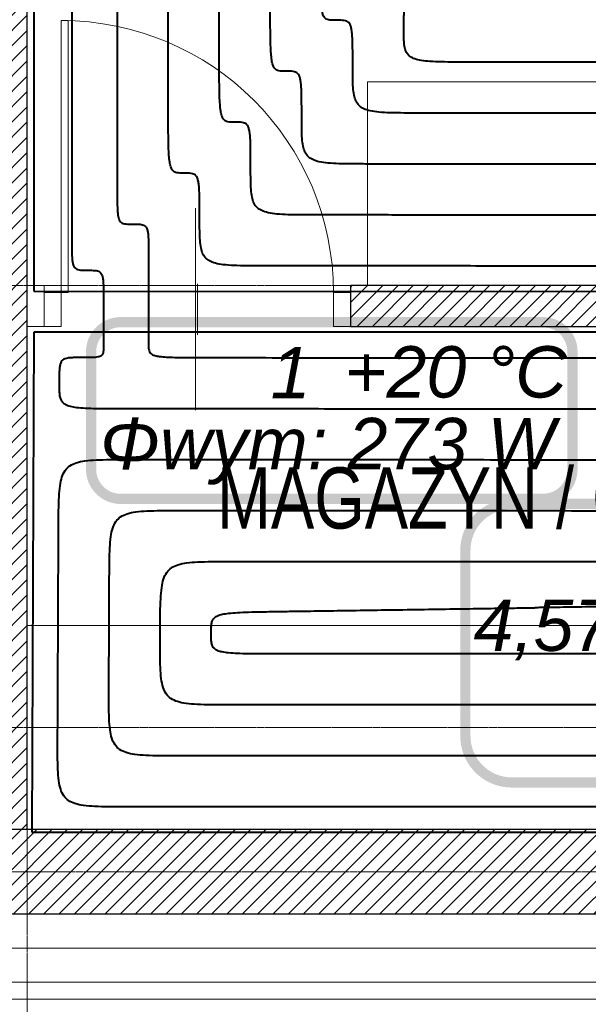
# Model space of a CAD drawing. Header units: millimetres. Extents: x 49908 to 79848, y -11883 to -3092.
# Tile 126 of 222: x 69688 to 69855, y -6638 to -6348. Entities that reach past the tile are written whole.
import ezdxf
from ezdxf.enums import TextEntityAlignment as Align
from ezdxf.lldxf.tags import DXFTag

# ---------------------------------------------------------------- set-up
doc = ezdxf.new("R2010")
doc.units = ezdxf.units.MM
doc.linetypes.add('AUSGEZOGEN', pattern=[0])
doc.linetypes.add('DASHDOT', pattern=[1, 0.5, -0.25, 0, -0.25])
for name, color, linetype, lineweight in [('A opis', 9, 'Continuous', 13), ('A stolarka', 9, 'Continuous', 9), ('A wyp ruchome', 9, 'Continuous', 9), ('A_CIENKA', 9, 'Continuous', 9), ('A_HATCH', 9, 'Continuous', 9), ('A_IZOLACJA', 9, 'ZIGZAG', 9), ('A_MUROWANE', 9, 'Continuous', 25), ('A_OSIE', 9, 'DASHDOT', 9), ('\x9dciany', 9, 'Continuous', 9)]:
    doc.layers.add(name, color=color, linetype=linetype, lineweight=lineweight)
for name, color, linetype, true_color in [('IS_Ogrzewanie_płaszczyznowe', 7, 'SOLID', 0xac00e6), ('IS_Ogrzewanie_płaszczyznowe_-_opis', 7, 'SOLID', 0xf000f0), ('IS_Przyłącza_o.p._Powrót', 7, 'DASH', 0x438955), ('IS_Przyłącza_o.p._Zasilanie', 7, 'SOLID', 0xff9124)]:
    doc.layers.add(name, color=color, linetype=linetype, true_color=true_color)
doc.layers.add('IS_Rys.pętli_o.p._Powrót', color=7, linetype='DASH', lineweight=13, true_color=0x4c9a5f)
doc.layers.add('IS_Rys.pętli_o.p._Zasilanie', color=7, linetype='SOLID', lineweight=13, true_color=0xff8c1a)
doc.layers.add('IS_Text_Konstrukcji', color=7, linetype='Continuous')
doc.styles.add('Arial CE', font='arial.ttf')
tags = doc.linetypes.add('DASH', pattern=[15, 10, -5]).pattern_tags.tags
tags[6:7] = [DXFTag(74, 4), DXFTag(75, 0), DXFTag(340, '0'), DXFTag(46, 0.0), DXFTag(50, 0.0), DXFTag(44, 0.0), DXFTag(45, 0.0)]
tags[4:5] = [DXFTag(74, 4), DXFTag(75, 0), DXFTag(340, '0'), DXFTag(46, 0.0), DXFTag(50, 0.0), DXFTag(44, 0.0), DXFTag(45, 0.0)]
tags = doc.linetypes.add('SOLID', pattern=[10, 10, 0]).pattern_tags.tags
tags[6:7] = [DXFTag(74, 4), DXFTag(75, 0), DXFTag(340, '0'), DXFTag(46, 0.0), DXFTag(50, 0.0), DXFTag(44, 0.0), DXFTag(45, 0.0)]
tags[4:5] = [DXFTag(74, 4), DXFTag(75, 0), DXFTag(340, '0'), DXFTag(46, 0.0), DXFTag(50, 0.0), DXFTag(44, 0.0), DXFTag(45, 0.0)]
doc.linetypes.add('ZIGZAG', pattern='A,0.00254,-5.08,[131,ltypeshp.shx,S=5.08,R=0,X=-5.08,Y=0],-10.16,[131,ltypeshp.shx,S=5.08,R=180,X=5.08,Y=0],-5.08', length=20.32254)
pattern_1 = [(45, (16000, 0), (-2.24506403, 2.24506403), [])]

msp = doc.modelspace()

# ---------------------------------------------------------------- hatches: boundary and pattern name
at = {"layer": 'A_HATCH', "transparency": 33554687}
h = msp.add_hatch(dxfattribs=at)
h.set_pattern_fill('ANSI31', color=256, angle=360)
h.set_pattern_definition(pattern_1)
h.paths.add_polyline_path([(69465.47, -5846.63), (69450.47, -5846.63), (69450.47, -6126.63), (69300.47, -6126.63), (69300.47, -6138.63), (69490.47, -6138.63), (69490.47, -6126.63), (69465.47, -6126.63)])
h.paths.add_polyline_path([(69490.47, -6314.63), (69300.47, -6314.63), (69300.47, -6326.63), (69490.47, -6326.63)])
h.paths.add_polyline_path([(69490.47, -6138.63), (69480.47, -6138.63), (69480.47, -6226.63), (69490.47, -6226.63)])
h.paths.add_polyline_path([(69670.47, -6126.63), (69580.47, -6126.63), (69580.47, -6138.63), (69670.47, -6138.63)])
h.paths.add_polyline_path([(69545.47, -6438.63), (69555.47, -6438.63), (69565.47, -6438.63), (69565.47, -6426.63), (69533.47, -6426.63), (69533.47, -6586.63), (69545.47, -6586.63)])
h.paths.add_polyline_path([(69433.47, -6426.63), (69425.47, -6426.63), (69425.47, -6586.63), (69431.47, -6586.63), (69431.47, -6438.63), (69433.47, -6438.63)])
h.paths.add_polyline_path([(70000.47, -6426.63), (69785.47, -6426.63), (69785.47, -6438.63), (70000.47, -6438.63)])
h.paths.add_polyline_path([(68725.47, -6370.63), (68700.47, -6370.63), (68700.47, -6382.63), (68725.47, -6382.63)])
h.paths.add_polyline_path([(68835.47, -6370.63), (68830.47, -6370.63), (68820.47, -6370.63), (68815.47, -6370.63), (68815.47, -6382.63), (68835.47, -6382.63)])
h.paths.add_polyline_path([(68965.47, -6370.63), (68925.47, -6370.63), (68925.47, -6382.63), (68965.47, -6382.63)])
h.paths.add_polyline_path([(69080.47, -6370.63), (69055.47, -6370.63), (69055.47, -6382.63), (69080.47, -6382.63)])
h.paths.add_polyline_path([(68960.47, -6225.63), (68950.47, -6225.63), (68950.47, -6370.63), (68960.47, -6370.63)])
h.paths.add_polyline_path([(69080.47, -6198.63), (68700.47, -6198.63), (68700.47, -6210.63), (69080.47, -6210.63)])
h.paths.add_polyline_path([(68960.47, -6210.63), (68950.47, -6210.63), (68950.47, -6225.63), (68960.47, -6225.63)])
h.paths.add_polyline_path([(68960.47, -6183.63), (68950.47, -6183.63), (68950.47, -6198.63), (68960.47, -6198.63)])
h.paths.add_polyline_path([(68960.47, -6038.63), (68950.47, -6038.63), (68950.47, -6183.63), (68960.47, -6183.63)])
h.paths.add_polyline_path([(68965.47, -6026.63), (68925.47, -6026.63), (68925.47, -6038.63), (68965.47, -6038.63)])
h.paths.add_polyline_path([(69080.47, -6026.63), (69055.47, -6026.63), (69055.47, -6038.63), (69080.47, -6038.63)])
h.paths.add_polyline_path([(68835.47, -6026.63), (68815.47, -6026.63), (68815.47, -6038.63), (68820.47, -6038.63), (68830.47, -6038.63), (68835.47, -6038.63)])
h.paths.add_polyline_path([(68725.47, -6026.63), (68700.47, -6026.63), (68700.47, -6038.63), (68725.47, -6038.63)])
h.paths.add_polyline_path([(68830.47, -6038.63), (68820.47, -6038.63), (68820.47, -6183.63), (68830.46, -6183.63), (68830.47, -6183.63)])
h.paths.add_polyline_path([(68830.47, -6183.63), (68820.47, -6183.63), (68820.47, -6198.63), (68830.47, -6198.63)])
h.paths.add_polyline_path([(68830.47, -6210.63), (68820.47, -6210.63), (68820.47, -6370.63), (68830.47, -6370.63)])
h = msp.add_hatch(dxfattribs=at)
h.set_pattern_fill('ANSI31', color=256, angle=360)
h.set_pattern_definition(pattern_1)
h.paths.add_polyline_path([(69100.47, -6526.63), (69080.47, -6526.63), (69080.47, -6586.63), (69100.47, -6586.63)])
h.paths.add_polyline_path([(69300.47, -6239.13), (69280.47, -6239.13), (69280.47, -6586.63), (69300.47, -6586.63)])
h.paths.add_polyline_path([(69690.47, -6271.63), (69680.47, -6271.63), (69670.47, -6271.63), (69670.47, -6586.63), (69690.47, -6586.63)])
h = msp.add_hatch(dxfattribs=at)
h.set_pattern_fill('ANSI31', color=256, angle=360)
h.set_pattern_definition([(45, (16000, -1e-11), (-2.24506403, 2.24506403), [])])
h.paths.add_polyline_path([(70025.47, -6426.63), (70000.47, -6426.63), (70000.47, -6586.63), (69665.47, -6586.63), (69665.47, -6611.63), (70025.47, -6611.63)])

# ---------------------------------------------------------------- linework, layer by layer
at = {"layer": 'A opis', "ltscale": 0.5}
msp.add_line((69739.94, -6463.33), (69739.94, -6403.83), dxfattribs=at)
at = {"layer": 'A stolarka', "linetype": 'AUSGEZOGEN', "lineweight": 0}
msp.add_line((69740.47, -6426.13), (69740.47, -6441.13), dxfattribs=at)
for points in [[(69700.47, -6428.63), (69702.47, -6428.63), (69702.47, -6348.63), (69700.47, -6348.63)], [(69695.47, -6438.63), (69700.47, -6438.63), (69700.47, -6428.63), (69695.47, -6428.63)], [(69780.47, -6438.63), (69785.47, -6438.63), (69785.47, -6428.63), (69780.47, -6428.63)]]:
    msp.add_lwpolyline(points, close=True, dxfattribs=at)
msp.add_arc((69700.47, -6428.63), 80, 0, 90, dxfattribs=at)
at = {"layer": 'A wyp ruchome'}
for points in [[(69940.47, -6366.63), (69790.47, -6366.63), (69790.47, -6366.63), (69790.47, -6426.63)], [(69690.47, -6526.63), (69690.47, -6526.63), (70000.47, -6526.63)]]:
    msp.add_lwpolyline(points, dxfattribs=at)
at = {"layer": 'A_CIENKA'}
for points in [[(70025.47, -6426.63), (70025.47, -6611.63), (69425.47, -6611.63)], [(70045.47, -6426.63), (70045.47, -6631.63), (69425.47, -6631.63)]]:
    msp.add_lwpolyline(points, dxfattribs=at)
at = {"layer": 'A_IZOLACJA', "ltscale": 0.015}
msp.add_lwpolyline([(70035.47, -6426.63), (70035.47, -6621.63), (69425.47, -6621.63)], dxfattribs=at)
at = {"layer": 'A_MUROWANE', "ltscale": 0.5}
msp.add_lwpolyline([(69690.47, -6271.63), (69670.47, -6271.63), (69670.47, -6586.63), (69690.47, -6586.63)], close=True, dxfattribs=at)
for points in [[(70000.47, -6426.63), (70025.47, -6426.63), (70025.47, -6611.63), (69665.47, -6611.63), (69665.47, -6586.63), (70000.47, -6586.63), (70000.47, -6426.63)], [(70000.47, -6426.63), (69785.47, -6426.63), (69785.47, -6426.63), (69785.47, -6438.63), (69785.47, -6438.63), (70000.47, -6438.63)]]:
    msp.add_lwpolyline(points, dxfattribs=at)
at = {"layer": 'A_OSIE', "ltscale": 0.3, "transparency": 33554559}
for p, q in [((69690.47, -3902.99), (69690.47, -7140.05)), ((70341.81, -6426.63), (67440.85, -6426.63)), ((70341.81, -6556.63), (67440.85, -6556.63)), ((67440.85, -6599.13), (70342.17, -6599.13))]:
    msp.add_line(p, q, dxfattribs=at)
at = {"layer": 'IS_Ogrzewanie_płaszczyznowe', "lineweight": 40}
for p, q in [((69692.42, -6132.51), (69692.42, -6428.31)), ((69692.42, -6428.31), (70002.72, -6428.42)), ((69692.4, -6440.31), (69691.78, -6587.52)), ((70002.69, -6440.42), (69692.4, -6440.31)), ((69691.78, -6587.52), (70002.07, -6587.52))]:
    msp.add_line(p, q, dxfattribs=at)
at = {"layer": 'IS_Ogrzewanie_płaszczyznowe_-_opis'}
msp.add_lwpolyline([(69832.93, -6572.86, 3, 3, 0), (69961.6, -6572.86, 3, 3, 0.414214), (69975.26, -6559.19, 3, 3, 0), (69975.26, -6504.52, 3, 3, 0.414214), (69961.6, -6490.86, 3, 3, 0), (69832.93, -6490.86, 3, 3, 0.414214), (69819.26, -6504.52, 3, 3, 0), (69819.26, -6559.19, 3, 3, 0.414214), (69832.93, -6572.86, 3, 3, 0)], format="xyseb", dxfattribs=at)
at = {"layer": 'IS_Przyłącza_o.p._Powrót', "lineweight": 40}
for points, knots in [([(69703.53, -6260.91), (69703.53, -6262.08), (69703.53, -6266.48), (69703.53, -6275.68), (69703.53, -6289.65), (69703.53, -6307.03), (69703.53, -6326.46), (69703.53, -6346.57), (69703.53, -6366), (69703.53, -6383.38), (69703.53, -6397.35), (69703.53, -6406.55), (69703.53, -6410.95), (69703.53, -6412.12)], [0, 0, 0, 0, 0.035218, 0.131785, 0.276067, 0.454431, 0.653245, 0.858875, 1.057689, 1.236053, 1.380335, 1.476902, 1.51212, 1.51212, 1.51212, 1.51212]), ([(69703.53, -6412.12), (69703.53, -6412.95), (69703.53, -6414.46), (69703.55, -6416.51), (69703.6, -6418.16), (69703.72, -6419.45), (69703.92, -6420.44), (69704.23, -6421.17), (69704.72, -6421.68), (69705.36, -6421.96), (69706.15, -6422.08), (69707.12, -6422.12), (69707.82, -6422.12), (69708.21, -6422.12)], [0, 0, 0, 0, 0.0248685, 0.0452307, 0.0615479, 0.0743117, 0.0840917, 0.0916411, 0.0980416, 0.1046048, 0.1123713, 0.1219196, 0.1335646, 0.1335646, 0.1335646, 0.1335646]), ([(69708.21, -6422.12), (69708.6, -6422.12), (69709.31, -6422.12), (69710.27, -6422.16), (69711.06, -6422.27), (69711.7, -6422.52), (69712.19, -6422.98), (69712.51, -6423.65), (69712.7, -6424.55), (69712.82, -6425.73), (69712.88, -6427.23), (69712.9, -6429.09), (69712.89, -6430.47), (69712.89, -6431.22)], [0, 0, 0, 0, 0.0116449, 0.0211907, 0.0289346, 0.0353956, 0.0415068, 0.0485025, 0.0574446, 0.0690694, 0.0839171, 0.1024424, 0.1250673, 0.1250673, 0.1250673, 0.1250673]), ([(69712.89, -6431.22), (69712.89, -6431.29), (69712.89, -6431.55), (69712.89, -6432.11), (69712.89, -6432.95), (69712.89, -6433.99), (69712.89, -6435.16), (69712.89, -6436.37), (69712.89, -6437.54), (69712.89, -6438.59), (69712.89, -6439.43), (69712.89, -6439.98), (69712.89, -6440.25), (69712.89, -6440.32)], [0, 0, 0, 0, 0.00211895, 0.00792896, 0.0166098, 0.02734123, 0.03930302, 0.05167493, 0.06363672, 0.07436815, 0.08304899, 0.088859, 0.09097795, 0.09097795, 0.09097795, 0.09097795])]:
    msp.add_open_spline(points, degree=3, knots=knots, dxfattribs=at)
at = {"layer": 'IS_Przyłącza_o.p._Zasilanie', "lineweight": 40}
for points, knots in [([(69716.91, -6275.89), (69716.91, -6276.84), (69716.91, -6280.41), (69716.91, -6287.87), (69716.91, -6299.2), (69716.91, -6313.3), (69716.91, -6329.06), (69716.91, -6345.37), (69716.91, -6361.12), (69716.91, -6375.22), (69716.91, -6386.55), (69716.91, -6394.02), (69716.91, -6397.58), (69716.91, -6398.53)], [0, 0, 0, 0, 0.028563, 0.106882, 0.2239, 0.368559, 0.529804, 0.696576, 0.857821, 1.00248, 1.119498, 1.197817, 1.22638, 1.22638, 1.22638, 1.22638]), ([(69716.91, -6398.53), (69716.91, -6399.36), (69716.91, -6400.87), (69716.93, -6402.92), (69716.98, -6404.57), (69717.1, -6405.86), (69717.29, -6406.84), (69717.6, -6407.58), (69718.08, -6408.09), (69718.72, -6408.37), (69719.5, -6408.49), (69720.45, -6408.53), (69721.14, -6408.53), (69721.53, -6408.53)], [0, 0, 0, 0, 0.0248685, 0.0452306, 0.0615475, 0.0743094, 0.0840829, 0.0916134, 0.0979704, 0.1044584, 0.1121199, 0.1215351, 0.1330172, 0.1330172, 0.1330172, 0.1330172]), ([(69721.53, -6408.53), (69721.91, -6408.53), (69722.61, -6408.53), (69723.56, -6408.57), (69724.34, -6408.69), (69724.98, -6408.97), (69725.45, -6409.48), (69725.76, -6410.22), (69725.96, -6411.2), (69726.07, -6412.5), (69726.13, -6414.14), (69726.14, -6416.19), (69726.14, -6417.7), (69726.14, -6418.53)], [0, 0, 0, 0, 0.011482, 0.0208972, 0.0285587, 0.0350468, 0.0414038, 0.0489343, 0.0587078, 0.0714697, 0.0877865, 0.1081486, 0.1330172, 0.1330172, 0.1330172, 0.1330172]), ([(69726.14, -6418.53), (69726.14, -6418.7), (69726.14, -6419.33), (69726.14, -6420.66), (69726.14, -6422.67), (69726.14, -6425.18), (69726.14, -6427.98), (69726.14, -6430.88), (69726.14, -6433.67), (69726.14, -6436.18), (69726.14, -6438.19), (69726.14, -6439.52), (69726.14, -6440.15), (69726.14, -6440.32)], [0, 0, 0, 0, 0.0050753, 0.0189916, 0.0397841, 0.0654882, 0.0941393, 0.1237727, 0.1524238, 0.1781279, 0.1989204, 0.2128366, 0.2179119, 0.2179119, 0.2179119, 0.2179119])]:
    msp.add_open_spline(points, degree=3, knots=knots, dxfattribs=at)
at = {"layer": 'IS_Rys.pętli_o.p._Powrót', "lineweight": 40}
for points, knots in [([(69746.91, -6358.53), (69746.91, -6358.2), (69746.91, -6356.96), (69746.91, -6354.37), (69746.91, -6350.43), (69746.91, -6345.52), (69746.91, -6340.05), (69746.91, -6334.38), (69746.91, -6328.9), (69746.91, -6324), (69746.91, -6320.06), (69746.91, -6317.46), (69746.91, -6316.22), (69746.91, -6315.89)], [0, 0, 0, 0, 0.0099307, 0.0371601, 0.077844, 0.1281382, 0.1841987, 0.2421813, 0.2982418, 0.348536, 0.3892199, 0.4164493, 0.42638, 0.42638, 0.42638, 0.42638]), ([(69781.53, -6348.53), (69781.14, -6348.53), (69780.45, -6348.53), (69779.49, -6348.49), (69778.71, -6348.35), (69778.07, -6348.02), (69777.6, -6347.44), (69777.29, -6346.61), (69777.1, -6345.5), (69776.98, -6344.04), (69776.93, -6342.18), (69776.91, -6339.86), (69776.91, -6338.15), (69776.91, -6337.21)], [0, 0, 0, 0, 0.0114821, 0.0209014, 0.0286002, 0.0352536, 0.0420593, 0.0504171, 0.0614227, 0.0758519, 0.0943176, 0.1173651, 0.1455138, 0.1455138, 0.1455138, 0.1455138]), ([(69786.14, -6362.19), (69786.14, -6361.05), (69786.14, -6359), (69786.13, -6356.19), (69786.07, -6353.95), (69785.96, -6352.19), (69785.76, -6350.85), (69785.47, -6349.86), (69785.01, -6349.17), (69784.36, -6348.76), (69783.56, -6348.58), (69782.61, -6348.53), (69781.91, -6348.53), (69781.53, -6348.53)], [0, 0, 0, 0, 0.0339605, 0.0617661, 0.08404, 0.1014268, 0.1146276, 0.1244834, 0.132137, 0.1391211, 0.1468967, 0.1563246, 0.1678069, 0.1678069, 0.1678069, 0.1678069]), ([(69751.53, -6378.53), (69751.14, -6378.53), (69750.45, -6378.53), (69749.48, -6378.46), (69748.65, -6378.18), (69748.01, -6377.54), (69747.58, -6376.54), (69747.29, -6375.12), (69747.1, -6373.17), (69746.98, -6370.6), (69746.93, -6367.31), (69746.91, -6363.2), (69746.91, -6360.19), (69746.91, -6358.53)], [0, 0, 0, 0, 0.0114828, 0.0209419, 0.0289925, 0.037072, 0.0472417, 0.0612753, 0.0804756, 0.1059025, 0.1385162, 0.1792382, 0.2289752, 0.2289752, 0.2289752, 0.2289752]), ([(69806.14, -6375.85), (69804.49, -6375.85), (69801.47, -6375.85), (69797.37, -6375.8), (69794.07, -6375.63), (69791.47, -6375.29), (69789.46, -6374.69), (69787.96, -6373.72), (69786.99, -6372.29), (69786.46, -6370.46), (69786.22, -6368.19), (69786.14, -6365.38), (69786.14, -6363.32), (69786.14, -6362.19)], [0, 0, 0, 0, 0.0497372, 0.090465, 0.123131, 0.1488089, 0.1688944, 0.1854545, 0.2013883, 0.219599, 0.2420464, 0.2698712, 0.3038321, 0.3038321, 0.3038321, 0.3038321]), ([(69930.22, -6375.89), (69929.25, -6375.89), (69925.65, -6375.89), (69918.1, -6375.89), (69906.63, -6375.88), (69892.37, -6375.88), (69876.43, -6375.87), (69859.93, -6375.87), (69843.99, -6375.86), (69829.73, -6375.86), (69818.26, -6375.85), (69810.71, -6375.85), (69807.11, -6375.85), (69806.14, -6375.85)], [0, 0, 0, 0, 0.028898, 0.108133, 0.226521, 0.372873, 0.536005, 0.704731, 0.867863, 1.014215, 1.132603, 1.211838, 1.240736, 1.240736, 1.240736, 1.240736]), ([(69756.14, -6392.18), (69756.14, -6391.05), (69756.14, -6388.99), (69756.13, -6386.19), (69756.07, -6383.94), (69755.96, -6382.19), (69755.76, -6380.85), (69755.47, -6379.86), (69755.01, -6379.16), (69754.36, -6378.76), (69753.56, -6378.58), (69752.61, -6378.53), (69751.91, -6378.53), (69751.53, -6378.53)], [0, 0, 0, 0, 0.0339476, 0.0617425, 0.0840079, 0.1013881, 0.1145841, 0.1244364, 0.1320881, 0.1390714, 0.1468469, 0.1562747, 0.167757, 0.167757, 0.167757, 0.167757]), ([(69776.14, -6405.84), (69774.49, -6405.84), (69771.47, -6405.84), (69767.37, -6405.79), (69764.07, -6405.62), (69761.47, -6405.28), (69759.46, -6404.68), (69757.96, -6403.71), (69756.99, -6402.28), (69756.46, -6400.45), (69756.22, -6398.18), (69756.14, -6395.37), (69756.14, -6393.31), (69756.14, -6392.18)], [0, 0, 0, 0, 0.0497372, 0.090465, 0.1231309, 0.1488086, 0.1688934, 0.1854515, 0.2013812, 0.2195856, 0.2420246, 0.2698388, 0.3037867, 0.3037867, 0.3037867, 0.3037867]), ([(69960.22, -6405.9), (69958.79, -6405.9), (69953.44, -6405.9), (69942.24, -6405.9), (69925.23, -6405.89), (69904.07, -6405.88), (69880.42, -6405.88), (69855.94, -6405.87), (69832.29, -6405.86), (69811.13, -6405.85), (69794.12, -6405.85), (69782.92, -6405.84), (69777.57, -6405.84), (69776.14, -6405.84)], [0, 0, 0, 0, 0.042872, 0.160425, 0.336062, 0.553189, 0.795209, 1.045527, 1.287547, 1.504674, 1.680311, 1.797864, 1.840736, 1.840736, 1.840736, 1.840736]), ([(69712.89, -6440.32), (69712.89, -6440.35), (69712.89, -6440.46), (69712.89, -6440.68), (69712.89, -6441.03), (69712.89, -6441.46), (69712.89, -6441.94), (69712.89, -6442.44), (69712.89, -6442.92), (69712.89, -6443.35), (69712.89, -6443.7), (69712.89, -6443.93), (69712.89, -6444.04), (69712.89, -6444.07)], [0, 0, 0, 0, 0.0008734, 0.00326822, 0.00684636, 0.01126972, 0.01620023, 0.02129977, 0.02623028, 0.03065364, 0.03423178, 0.0366266, 0.0375, 0.0375, 0.0375, 0.0375]), ([(69712.89, -6444.07), (69712.89, -6444.38), (69712.89, -6444.94), (69712.87, -6445.72), (69712.79, -6446.34), (69712.61, -6446.85), (69712.29, -6447.24), (69711.8, -6447.5), (69711.15, -6447.66), (69710.31, -6447.76), (69709.24, -6447.8), (69707.9, -6447.82), (69706.92, -6447.82), (69706.38, -6447.82)], [0, 0, 0, 0, 0.00932582, 0.01696874, 0.02315285, 0.02824688, 0.03290651, 0.03804463, 0.04449217, 0.052827, 0.06345856, 0.07672039, 0.09291665, 0.09291665, 0.09291665, 0.09291665]), ([(69706.38, -6447.82), (69705.84, -6447.81), (69704.86, -6447.81), (69703.52, -6447.84), (69702.44, -6447.93), (69701.58, -6448.12), (69700.9, -6448.48), (69700.42, -6449.04), (69700.13, -6449.8), (69699.96, -6450.78), (69699.87, -6452.02), (69699.84, -6453.56), (69699.84, -6454.69), (69699.84, -6455.31)], [0, 0, 0, 0, 0.0161966, 0.0294643, 0.0401403, 0.0486763, 0.0557894, 0.0625936, 0.0703581, 0.0800585, 0.0923251, 0.1076009, 0.1262527, 0.1262527, 0.1262527, 0.1262527]), ([(69699.84, -6455.31), (69699.83, -6455.93), (69699.83, -6457.07), (69699.9, -6458.62), (69700.14, -6459.9), (69700.72, -6460.95), (69701.75, -6461.71), (69703.2, -6462.19), (69705.16, -6462.51), (69707.73, -6462.7), (69711.03, -6462.79), (69715.13, -6462.82), (69718.15, -6462.82), (69719.8, -6462.82)], [0, 0, 0, 0, 0.0186516, 0.0339543, 0.0465001, 0.0575087, 0.0691158, 0.083701, 0.1030784, 0.1285503, 0.1611708, 0.2018924, 0.2516293, 0.2516293, 0.2516293, 0.2516293]), ([(69719.8, -6462.82), (69721.67, -6462.82), (69728.65, -6462.82), (69743.27, -6462.83), (69765.48, -6462.84), (69793.1, -6462.85), (69823.97, -6462.86), (69855.93, -6462.87), (69886.8, -6462.88), (69914.42, -6462.89), (69936.63, -6462.9), (69951.25, -6462.9), (69958.23, -6462.9), (69960.1, -6462.9)], [0, 0, 0, 0, 0.055966, 0.209422, 0.438703, 0.722144, 1.038082, 1.364852, 1.68079, 1.964232, 2.193513, 2.346968, 2.402935, 2.402935, 2.402935, 2.402935]), ([(69714.59, -6512.82), (69714.6, -6511.16), (69714.61, -6508.14), (69714.7, -6504.04), (69714.96, -6500.73), (69715.48, -6498.1), (69716.4, -6496.05), (69717.9, -6494.56), (69719.96, -6493.65), (69722.59, -6493.14), (69725.9, -6492.9), (69730, -6492.82), (69733.02, -6492.82), (69734.68, -6492.82)], [0, 0, 0, 0, 0.0497378, 0.0904768, 0.1232195, 0.1492364, 0.1704389, 0.189814, 0.2110164, 0.2370333, 0.2697761, 0.310515, 0.3602529, 0.3602529, 0.3602529, 0.3602529]), ([(69734.68, -6492.82), (69736.19, -6492.83), (69741.87, -6492.83), (69753.75, -6492.83), (69771.8, -6492.84), (69794.25, -6492.85), (69819.34, -6492.85), (69845.31, -6492.86), (69870.4, -6492.87), (69892.85, -6492.88), (69910.9, -6492.89), (69922.78, -6492.89), (69928.45, -6492.89), (69929.97, -6492.89)], [0, 0, 0, 0, 0.045485, 0.170203, 0.356546, 0.586906, 0.843678, 1.109253, 1.366024, 1.596385, 1.782728, 1.907445, 1.95293, 1.95293, 1.95293, 1.95293]), ([(69714.46, -6545.02), (69714.46, -6544.77), (69714.46, -6543.84), (69714.47, -6541.88), (69714.48, -6538.9), (69714.5, -6535.2), (69714.52, -6531.06), (69714.53, -6526.78), (69714.55, -6522.64), (69714.57, -6518.94), (69714.58, -6515.96), (69714.59, -6514), (69714.59, -6513.07), (69714.59, -6512.82)], [0, 0, 0, 0, 0.0075004, 0.0280659, 0.0587931, 0.0967788, 0.1391196, 0.182912, 0.2252527, 0.2632384, 0.2939657, 0.3145312, 0.3220315, 0.3220315, 0.3220315, 0.3220315]), ([(69744.53, -6528.92), (69744.53, -6528.42), (69744.53, -6527.5), (69744.61, -6526.23), (69744.88, -6525.17), (69745.49, -6524.3), (69746.51, -6523.69), (69747.95, -6523.28), (69749.9, -6523), (69752.48, -6522.81), (69755.77, -6522.69), (69759.88, -6522.6), (69762.89, -6522.56), (69764.55, -6522.53)], [0, 0, 0, 0, 0.0151637, 0.0276402, 0.0380328, 0.0476482, 0.0585969, 0.0729673, 0.0923064, 0.1177894, 0.1504246, 0.1911532, 0.2408911, 0.2408911, 0.2408911, 0.2408911]), ([(69764.55, -6522.53), (69765.13, -6522.52), (69767.32, -6522.49), (69771.89, -6522.42), (69778.83, -6522.32), (69787.47, -6522.2), (69797.13, -6522.05), (69807.12, -6521.91), (69816.78, -6521.76), (69825.42, -6521.64), (69832.36, -6521.53), (69836.94, -6521.47), (69839.12, -6521.43), (69839.7, -6521.42)], [0, 0, 0, 0, 0.017506, 0.0655062, 0.1372242, 0.2258834, 0.3247074, 0.4269197, 0.5257437, 0.6144029, 0.6861209, 0.7341211, 0.7516271, 0.7516271, 0.7516271, 0.7516271]), ([(69764.5, -6535.02), (69762.84, -6535.02), (69759.83, -6535.02), (69755.72, -6535), (69752.43, -6534.92), (69749.86, -6534.77), (69747.9, -6534.52), (69746.47, -6534.13), (69745.45, -6533.54), (69744.85, -6532.67), (69744.59, -6531.61), (69744.52, -6530.35), (69744.52, -6529.43), (69744.53, -6528.92)], [0, 0, 0, 0, 0.0497369, 0.090458, 0.1230731, 0.1485169, 0.167792, 0.1820703, 0.1929055, 0.2024166, 0.2127458, 0.225198, 0.2403583, 0.2403583, 0.2403583, 0.2403583]), ([(69929.79, -6535.02), (69928.51, -6535.02), (69923.71, -6535.02), (69913.65, -6535.02), (69898.37, -6535.02), (69879.37, -6535.02), (69858.14, -6535.02), (69836.16, -6535.02), (69814.92, -6535.02), (69795.92, -6535.02), (69780.64, -6535.02), (69770.59, -6535.02), (69765.78, -6535.02), (69764.5, -6535.02)], [0, 0, 0, 0, 0.038498, 0.144057, 0.301775, 0.496748, 0.714076, 0.938854, 1.156182, 1.351155, 1.508873, 1.614432, 1.65293, 1.65293, 1.65293, 1.65293]), ([(69734.37, -6565.02), (69732.72, -6565.02), (69729.7, -6565.02), (69725.59, -6564.95), (69722.29, -6564.7), (69719.66, -6564.2), (69717.61, -6563.28), (69716.12, -6561.79), (69715.22, -6559.73), (69714.72, -6557.11), (69714.49, -6553.8), (69714.44, -6549.69), (69714.45, -6546.68), (69714.46, -6545.02)], [0, 0, 0, 0, 0.0497366, 0.0904671, 0.1231869, 0.14916, 0.1702957, 0.1895928, 0.2107286, 0.2367016, 0.2694215, 0.3101519, 0.3598885, 0.3598885, 0.3598885, 0.3598885]), ([(69959.67, -6565.02), (69957.92, -6565.02), (69951.37, -6565.02), (69937.66, -6565.02), (69916.84, -6565.02), (69890.94, -6565.02), (69862, -6565.02), (69832.04, -6565.02), (69803.1, -6565.02), (69777.2, -6565.02), (69756.38, -6565.02), (69742.67, -6565.02), (69736.12, -6565.02), (69734.37, -6565.02)], [0, 0, 0, 0, 0.052473, 0.196349, 0.411317, 0.677065, 0.973281, 1.279653, 1.575869, 1.841617, 2.056585, 2.200462, 2.252934, 2.252934, 2.252934, 2.252934])]:
    msp.add_open_spline(points, degree=3, knots=knots, dxfattribs=at)
at = {"layer": 'IS_Rys.pętli_o.p._Zasilanie', "lineweight": 40}
for points, knots in [([(69731.91, -6373.53), (69731.91, -6372.97), (69731.91, -6370.86), (69731.91, -6366.44), (69731.91, -6359.72), (69731.91, -6351.37), (69731.91, -6342.04), (69731.91, -6332.38), (69731.91, -6323.05), (69731.91, -6314.7), (69731.91, -6307.99), (69731.91, -6303.57), (69731.91, -6301.46), (69731.91, -6300.89)], [0, 0, 0, 0, 0.0169179, 0.0633058, 0.1326148, 0.218296, 0.3138005, 0.4125795, 0.508084, 0.5937652, 0.6630742, 0.7094621, 0.72638, 0.72638, 0.72638, 0.72638]), ([(69801.14, -6350.87), (69801.14, -6350.04), (69801.14, -6348.54), (69801.22, -6346.48), (69801.47, -6344.8), (69802.02, -6343.43), (69803.03, -6342.4), (69804.51, -6341.72), (69806.49, -6341.3), (69809.07, -6341.05), (69812.37, -6340.93), (69816.47, -6340.89), (69819.49, -6340.89), (69821.14, -6340.89)], [0, 0, 0, 0, 0.0248133, 0.0451556, 0.0616713, 0.0755064, 0.088722, 0.1040031, 0.1236267, 0.1491722, 0.1818104, 0.222535, 0.2722721, 0.2722721, 0.2722721, 0.2722721]), ([(69766.53, -6363.53), (69766.14, -6363.53), (69765.45, -6363.53), (69764.48, -6363.46), (69763.65, -6363.18), (69763.01, -6362.54), (69762.58, -6361.54), (69762.29, -6360.12), (69762.1, -6358.17), (69761.98, -6355.6), (69761.93, -6352.31), (69761.91, -6348.2), (69761.91, -6345.19), (69761.91, -6343.53)], [0, 0, 0, 0, 0.0114828, 0.0209419, 0.0289925, 0.037072, 0.0472417, 0.0612753, 0.0804756, 0.1059025, 0.1385162, 0.1792382, 0.2289752, 0.2289752, 0.2289752, 0.2289752]), ([(69821.14, -6360.85), (69819.49, -6360.85), (69816.47, -6360.85), (69812.37, -6360.82), (69809.07, -6360.69), (69806.49, -6360.44), (69804.51, -6360.02), (69803.03, -6359.34), (69802.02, -6358.31), (69801.47, -6356.94), (69801.22, -6355.26), (69801.14, -6353.2), (69801.14, -6351.7), (69801.14, -6350.87)], [0, 0, 0, 0, 0.0497371, 0.0904619, 0.1231006, 0.148647, 0.1682722, 0.1835554, 0.1967733, 0.2106102, 0.2271268, 0.2474695, 0.2722829, 0.2722829, 0.2722829, 0.2722829]), ([(69915.22, -6360.89), (69914.49, -6360.89), (69911.75, -6360.89), (69906.03, -6360.88), (69897.34, -6360.88), (69886.52, -6360.88), (69874.44, -6360.87), (69861.93, -6360.87), (69849.84, -6360.86), (69839.03, -6360.86), (69830.33, -6360.86), (69824.61, -6360.86), (69821.87, -6360.86), (69821.14, -6360.85)], [0, 0, 0, 0, 0.0219105, 0.0819875, 0.1717497, 0.2827155, 0.4064036, 0.5343324, 0.6580204, 0.7689863, 0.8587484, 0.9188255, 0.940736, 0.940736, 0.940736, 0.940736]), ([(69771.14, -6377.18), (69771.14, -6376.05), (69771.14, -6373.99), (69771.13, -6371.19), (69771.07, -6368.95), (69770.96, -6367.19), (69770.76, -6365.85), (69770.47, -6364.86), (69770.01, -6364.16), (69769.36, -6363.76), (69768.56, -6363.58), (69767.61, -6363.53), (69766.91, -6363.53), (69766.53, -6363.53)], [0, 0, 0, 0, 0.033954, 0.0617543, 0.084024, 0.1014074, 0.1146058, 0.1244599, 0.1321125, 0.1390962, 0.1468718, 0.1562997, 0.1677819, 0.1677819, 0.1677819, 0.1677819]), ([(69736.53, -6393.53), (69736.14, -6393.53), (69735.45, -6393.53), (69734.48, -6393.46), (69733.65, -6393.18), (69733.01, -6392.54), (69732.58, -6391.54), (69732.29, -6390.12), (69732.1, -6388.17), (69731.98, -6385.6), (69731.93, -6382.31), (69731.91, -6378.2), (69731.91, -6375.19), (69731.91, -6373.53)], [0, 0, 0, 0, 0.0114828, 0.0209419, 0.0289925, 0.037072, 0.0472417, 0.0612753, 0.0804756, 0.1059025, 0.1385162, 0.1792382, 0.2289752, 0.2289752, 0.2289752, 0.2289752]), ([(69791.14, -6390.84), (69789.49, -6390.84), (69786.47, -6390.84), (69782.37, -6390.79), (69779.07, -6390.62), (69776.47, -6390.28), (69774.46, -6389.69), (69772.96, -6388.72), (69771.99, -6387.29), (69771.46, -6385.46), (69771.22, -6383.18), (69771.14, -6380.37), (69771.14, -6378.32), (69771.14, -6377.18)], [0, 0, 0, 0, 0.0497372, 0.090465, 0.123131, 0.1488088, 0.1688939, 0.185453, 0.2013847, 0.2195923, 0.2420355, 0.269855, 0.3038094, 0.3038094, 0.3038094, 0.3038094]), ([(69945.22, -6390.9), (69944.02, -6390.9), (69939.55, -6390.9), (69930.17, -6390.89), (69915.93, -6390.89), (69898.22, -6390.88), (69878.43, -6390.87), (69857.94, -6390.87), (69838.14, -6390.86), (69820.43, -6390.85), (69806.19, -6390.85), (69796.82, -6390.85), (69792.34, -6390.84), (69791.14, -6390.84)], [0, 0, 0, 0, 0.035885, 0.134279, 0.281291, 0.463031, 0.665607, 0.875129, 1.077705, 1.259445, 1.406457, 1.504851, 1.540736, 1.540736, 1.540736, 1.540736]), ([(69741.14, -6407.18), (69741.14, -6406.05), (69741.14, -6403.99), (69741.13, -6401.19), (69741.07, -6398.94), (69740.96, -6397.18), (69740.76, -6395.85), (69740.47, -6394.86), (69740.01, -6394.16), (69739.36, -6393.76), (69738.56, -6393.58), (69737.61, -6393.53), (69736.91, -6393.53), (69736.53, -6393.53)], [0, 0, 0, 0, 0.0339411, 0.0617307, 0.0839919, 0.1013688, 0.1145623, 0.124413, 0.1320636, 0.1390465, 0.1468219, 0.1562498, 0.167732, 0.167732, 0.167732, 0.167732]), ([(69761.14, -6420.83), (69759.49, -6420.83), (69756.47, -6420.83), (69752.37, -6420.78), (69749.07, -6420.61), (69746.47, -6420.27), (69744.46, -6419.68), (69742.96, -6418.71), (69741.99, -6417.28), (69741.46, -6415.45), (69741.22, -6413.17), (69741.14, -6410.37), (69741.14, -6408.31), (69741.14, -6407.18)], [0, 0, 0, 0, 0.0497372, 0.090465, 0.1231309, 0.1488085, 0.1688929, 0.18545, 0.2013777, 0.2195789, 0.2420137, 0.2698226, 0.303764, 0.303764, 0.303764, 0.303764]), ([(69975.22, -6420.91), (69973.56, -6420.91), (69967.34, -6420.91), (69954.31, -6420.9), (69934.53, -6420.89), (69909.92, -6420.89), (69882.41, -6420.88), (69853.95, -6420.87), (69826.44, -6420.86), (69801.84, -6420.85), (69782.05, -6420.84), (69769.02, -6420.84), (69762.81, -6420.83), (69761.14, -6420.83)], [0, 0, 0, 0, 0.049859, 0.186571, 0.390833, 0.643347, 0.924811, 1.215925, 1.497389, 1.749903, 1.954165, 2.090877, 2.140736, 2.140736, 2.140736, 2.140736]), ([(69726.14, -6440.32), (69726.14, -6440.35), (69726.14, -6440.46), (69726.14, -6440.69), (69726.14, -6441.03), (69726.14, -6441.47), (69726.14, -6441.95), (69726.14, -6442.45), (69726.14, -6442.93), (69726.14, -6443.36), (69726.14, -6443.71), (69726.14, -6443.93), (69726.14, -6444.04), (69726.14, -6444.07)], [0, 0, 0, 0, 0.0008734, 0.00326822, 0.00684636, 0.01126972, 0.01620023, 0.02129977, 0.02623028, 0.03065364, 0.03423178, 0.0366266, 0.0375, 0.0375, 0.0375, 0.0375]), ([(69726.14, -6444.07), (69726.14, -6444.38), (69726.14, -6444.95), (69726.22, -6445.74), (69726.51, -6446.43), (69727.16, -6446.94), (69728.14, -6447.28), (69729.56, -6447.52), (69731.5, -6447.67), (69734.07, -6447.77), (69737.37, -6447.81), (69741.47, -6447.83), (69744.48, -6447.83), (69746.14, -6447.83)], [0, 0, 0, 0, 0.0093269, 0.0170343, 0.0237818, 0.0311018, 0.0409415, 0.0548537, 0.0740143, 0.0994302, 0.1320416, 0.1727634, 0.2225004, 0.2225004, 0.2225004, 0.2225004]), ([(69746.14, -6447.83), (69747.92, -6447.83), (69754.57, -6447.83), (69768.51, -6447.84), (69789.67, -6447.84), (69816, -6447.85), (69845.42, -6447.86), (69875.88, -6447.87), (69905.3, -6447.88), (69931.63, -6447.89), (69952.79, -6447.9), (69966.73, -6447.91), (69973.38, -6447.91), (69975.16, -6447.91)], [0, 0, 0, 0, 0.05334, 0.199596, 0.418119, 0.688262, 0.989376, 1.300815, 1.601929, 1.872072, 2.090595, 2.236851, 2.290191, 2.290191, 2.290191, 2.290191]), ([(69699.66, -6497.81), (69699.66, -6496.15), (69699.67, -6493.14), (69699.77, -6489.03), (69700.03, -6485.72), (69700.54, -6483.1), (69701.46, -6481.04), (69702.96, -6479.55), (69705.02, -6478.64), (69707.65, -6478.13), (69710.96, -6477.89), (69715.07, -6477.82), (69718.08, -6477.82), (69719.74, -6477.82)], [0, 0, 0, 0, 0.0497378, 0.0904768, 0.1232195, 0.1492364, 0.1704389, 0.189814, 0.2110164, 0.2370333, 0.2697761, 0.310515, 0.3602529, 0.3602529, 0.3602529, 0.3602529]), ([(69719.74, -6477.82), (69721.49, -6477.82), (69728.03, -6477.82), (69741.75, -6477.83), (69762.56, -6477.83), (69788.46, -6477.84), (69817.41, -6477.85), (69847.37, -6477.86), (69876.31, -6477.87), (69902.21, -6477.88), (69923.03, -6477.89), (69936.74, -6477.9), (69943.28, -6477.9), (69945.03, -6477.9)], [0, 0, 0, 0, 0.052473, 0.196349, 0.411317, 0.677065, 0.973281, 1.279652, 1.575868, 1.841616, 2.056584, 2.20046, 2.252933, 2.252933, 2.252933, 2.252933]), ([(69699.39, -6560.02), (69699.4, -6559.54), (69699.4, -6557.73), (69699.42, -6553.94), (69699.44, -6548.2), (69699.47, -6541.05), (69699.51, -6533.05), (69699.54, -6524.78), (69699.58, -6516.79), (69699.61, -6509.64), (69699.63, -6503.89), (69699.65, -6500.1), (69699.65, -6498.3), (69699.66, -6497.81)], [0, 0, 0, 0, 0.0144889, 0.0542164, 0.1135739, 0.186953, 0.2687449, 0.3533412, 0.4351331, 0.5085121, 0.5678697, 0.6075972, 0.6220861, 0.6220861, 0.6220861, 0.6220861]), ([(69729.53, -6527.82), (69729.54, -6526.17), (69729.55, -6523.15), (69729.64, -6519.04), (69729.9, -6515.73), (69730.42, -6513.11), (69731.34, -6511.05), (69732.83, -6509.56), (69734.9, -6508.65), (69737.52, -6508.14), (69740.83, -6507.9), (69744.94, -6507.83), (69747.96, -6507.83), (69749.61, -6507.83)], [0, 0, 0, 0, 0.0497378, 0.0904768, 0.1232195, 0.1492364, 0.1704389, 0.189814, 0.2110164, 0.2370333, 0.2697761, 0.310515, 0.3602529, 0.3602529, 0.3602529, 0.3602529]), ([(69749.61, -6507.83), (69750.9, -6507.83), (69755.7, -6507.83), (69765.76, -6507.84), (69781.03, -6507.84), (69800.03, -6507.85), (69821.27, -6507.85), (69843.25, -6507.86), (69864.49, -6507.87), (69883.49, -6507.88), (69898.76, -6507.88), (69908.82, -6507.89), (69913.62, -6507.89), (69914.91, -6507.89)], [0, 0, 0, 0, 0.038498, 0.144057, 0.301774, 0.496748, 0.714075, 0.938853, 1.15618, 1.351154, 1.508871, 1.61443, 1.652928, 1.652928, 1.652928, 1.652928]), ([(69914.86, -6520.32), (69914.27, -6520.32), (69912.09, -6520.36), (69907.52, -6520.42), (69900.57, -6520.53), (69891.93, -6520.65), (69882.28, -6520.8), (69872.28, -6520.94), (69862.63, -6521.09), (69853.99, -6521.21), (69847.04, -6521.32), (69842.47, -6521.38), (69840.29, -6521.42), (69839.7, -6521.42)], [0, 0, 0, 0, 0.017506, 0.0655062, 0.1372242, 0.2258834, 0.3247074, 0.4269197, 0.5257437, 0.6144029, 0.6861209, 0.7341211, 0.7516271, 0.7516271, 0.7516271, 0.7516271]), ([(69729.52, -6530.02), (69729.52, -6530), (69729.52, -6529.94), (69729.52, -6529.81), (69729.52, -6529.6), (69729.52, -6529.35), (69729.52, -6529.07), (69729.53, -6528.78), (69729.53, -6528.49), (69729.53, -6528.24), (69729.53, -6528.04), (69729.53, -6527.9), (69729.53, -6527.84), (69729.53, -6527.82)], [0, 0, 0, 0, 0.00051186, 0.00191535, 0.00401232, 0.00660464, 0.00949417, 0.01248277, 0.0153723, 0.01796462, 0.02006159, 0.02146508, 0.02197694, 0.02197694, 0.02197694, 0.02197694]), ([(69749.44, -6550.02), (69747.78, -6550.02), (69744.76, -6550.02), (69740.66, -6549.95), (69737.35, -6549.7), (69734.73, -6549.2), (69732.67, -6548.28), (69731.19, -6546.79), (69730.28, -6544.73), (69729.79, -6542.11), (69729.56, -6538.8), (69729.5, -6534.69), (69729.51, -6531.68), (69729.52, -6530.02)], [0, 0, 0, 0, 0.0497366, 0.0904671, 0.1231869, 0.14916, 0.1702957, 0.1895928, 0.2107286, 0.2367016, 0.2694215, 0.3101519, 0.3598885, 0.3598885, 0.3598885, 0.3598885]), ([(69944.73, -6550.02), (69943.21, -6550.02), (69937.54, -6550.02), (69925.66, -6550.02), (69907.61, -6550.02), (69885.16, -6550.02), (69860.07, -6550.02), (69834.1, -6550.02), (69809.01, -6550.02), (69786.56, -6550.02), (69768.51, -6550.02), (69756.63, -6550.02), (69750.95, -6550.02), (69749.44, -6550.02)], [0, 0, 0, 0, 0.045485, 0.170203, 0.356546, 0.586907, 0.843678, 1.109254, 1.366025, 1.596386, 1.782729, 1.907447, 1.952932, 1.952932, 1.952932, 1.952932]), ([(69719.31, -6580.02), (69717.65, -6580.02), (69714.64, -6580.02), (69710.53, -6579.95), (69707.22, -6579.7), (69704.6, -6579.2), (69702.55, -6578.28), (69701.06, -6576.79), (69700.16, -6574.73), (69699.66, -6572.11), (69699.43, -6568.8), (69699.37, -6564.69), (69699.39, -6561.68), (69699.39, -6560.02)], [0, 0, 0, 0, 0.0497366, 0.0904671, 0.1231869, 0.14916, 0.1702957, 0.1895928, 0.2107286, 0.2367016, 0.2694215, 0.3101519, 0.3598885, 0.3598885, 0.3598885, 0.3598885]), ([(69974.6, -6580.02), (69972.62, -6580.02), (69965.21, -6580.02), (69949.67, -6580.02), (69926.08, -6580.02), (69896.73, -6580.02), (69863.93, -6580.02), (69829.98, -6580.02), (69797.18, -6580.02), (69767.84, -6580.02), (69744.25, -6580.02), (69728.71, -6580.02), (69721.29, -6580.02), (69719.31, -6580.02)], [0, 0, 0, 0, 0.05946, 0.222495, 0.466088, 0.767224, 1.102884, 1.450053, 1.785713, 2.086848, 2.330442, 2.493477, 2.552936, 2.552936, 2.552936, 2.552936])]:
    msp.add_open_spline(points, degree=3, knots=knots, dxfattribs=at)
at = {"layer": 'IS_Text_Konstrukcji', "linetype": 'SOLID'}
msp.add_lwpolyline([(69717.91, -6489.39, 3, 3, 0), (69842.08, -6489.39, 3, 3, 0.414214), (69850.74, -6480.72, 3, 3, 0), (69850.74, -6446.05, 3, 3, 0.414214), (69842.08, -6437.39, 3, 3, 0), (69717.91, -6437.39, 3, 3, 0.414214), (69709.24, -6446.05, 3, 3, 0), (69709.24, -6480.72, 3, 3, 0.414214), (69717.91, -6489.39, 3, 3, 0)], format="xyseb", dxfattribs=at)
at = {"layer": '\x9dciany'}
msp.add_line((70050.47, -6636.63), (69425.47, -6636.63), dxfattribs=at)
msp.add_lwpolyline([(69690.47, -6426.63), (69695.47, -6426.63), (69695.47, -6438.63), (69690.47, -6438.63)], dxfattribs=at)

# ---------------------------------------------------------------- texts
at = {"layer": 'IS_Ogrzewanie_płaszczyznowe_-_opis', "ltscale": 0.01, "insert": (69893.26, -6519.02), "char_height": 15.12, "attachment_point": 3}
msp.add_mtext('\\fArial|b0|i1;4,57 m²', dxfattribs=at)
at = {"layer": 'IS_Text_Konstrukcji', "linetype": 'SOLID', "ltscale": 0.01, "char_height": 15.12}
for s, insert, attachment_point in [('\\fArial|b0|i1;+20 °C', (69783.74, -6459.79), 7), ('\\fArial|b0|i1;1', (69773.74, -6459.79), 9), ('\\fArial|b0|i1;Φwym: 273 W', (69778.74, -6465.55), 2)]:
    msp.add_mtext(s, dxfattribs=dict(at, insert=insert, attachment_point=attachment_point))
at = {"layer": '\x9dciany', "linetype": 'Continuous', "lineweight": 35, "style": 'Arial CE', "width": 0.759239}
msp.add_text('MAGAZYN / CHŁODNIE', height=18, dxfattribs=at).set_placement((69746.2, -6498.14), (69955.18, -6498.14), align=Align.FIT)

doc.saveas('drawing.dxf')
